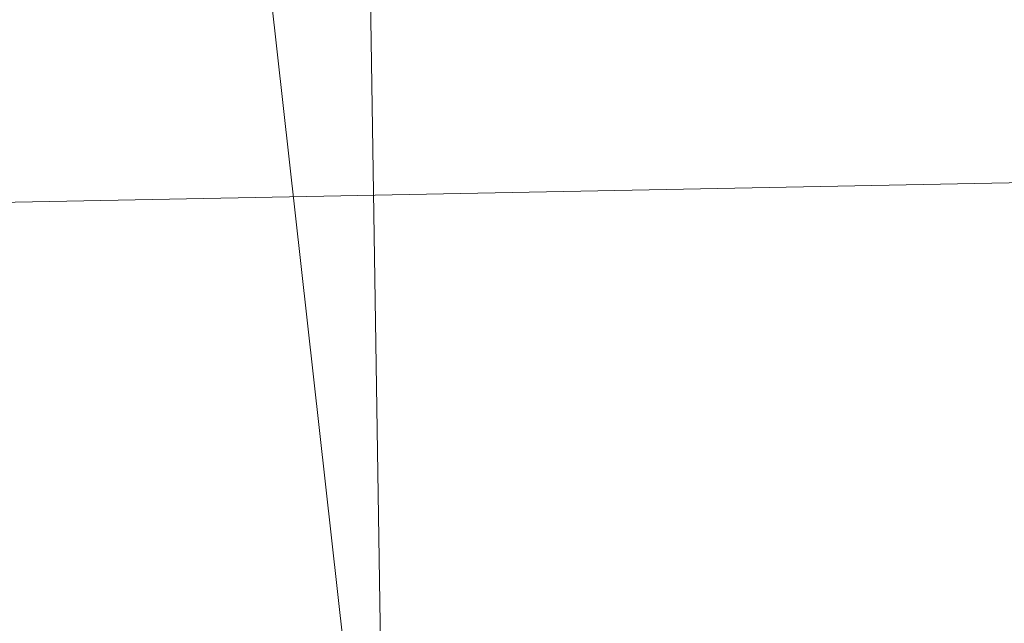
# Model space of a CAD drawing. Header units: feet. Extents: x 2433273 to 2447442, y 555003 to 575201.
# Tile 154 of 226: x 2437630.56 to 2437638.76, y 564455.94 to 564460.97. Entities that reach past the tile are written whole.
import ezdxf

# ---------------------------------------------------------------- set-up
doc = ezdxf.new("R2010")
doc.units = ezdxf.units.FT
doc.header["$LTSCALE"] = 50
doc.header["$MEASUREMENT"] = 0
doc.linetypes.add('cl50', pattern=[100, 7.5, -7.5, 70, -7.5, 7.5])
doc.linetypes.add('constlimit', pattern=[0.85, 0.65, -0.1, -0.1])
doc.layers.add('GE_P_CL_50', color=7, linetype='cl50', lineweight=13)
doc.layers.add('RW_P_Const_Limits', color=120, linetype='constlimit', lineweight=0)
doc.layers.add('GK_Visualization', color=30, linetype='Continuous', lineweight=13, plot=False)

msp = doc.modelspace()

# ---------------------------------------------------------------- linework, layer by layer
at = {"layer": 'GE_P_CL_50'}
msp.add_line((2437633.614, 564452.5517), (2437630.5977, 564647.4905), dxfattribs=at)
at = {"layer": 'GK_Visualization', "color": 1, "flags": 128}
for points in [[(2437633.614, 564452.5517), (2437630.5977, 564647.4905, -0.414214), (2437689.6622, 564708.4116), (2438175.3442, 564715.9268, 0.414214), (2438234.4087, 564776.8479), (2438223.253, 565497.7993, -0.414214), (2438282.3175, 565558.7204), (2438697.5382, 565565.1454, 0.57102), (2438748.6782, 565654.9525), (2436449.1543, 569670.8845, 0.278952), (2436394.8438, 569701.0283), (2435906.1744, 569682.7536, -0.413873), (2435792.1453, 569788.4381), (2435791.2502, 569811.6493)], [(2437880.6816, 564140.5439), (2437633.614, 564452.5517), (2437585.4603, 564883.3607, 0.127136), (2437574.7637, 564911.4182), (2437459.174, 565074.3109), (2437394.7872, 565151.5417), (2437343.4324, 565237.4178), (2437261.7171, 565352.5736, -0.085446), (2437252.923, 565370.9347), (2437225.87, 565466.3833, 0.21006), (2437195.1248, 565503.6132), (2437042.392, 565580.5079, -0.209554), (2437011.6787, 565617.626), (2436990.2297, 565692.747, -0.063319), (2436987.9431, 565707.709), (2436985.6821, 565797.4532, 0.075377), (2436982.5385, 565815.1647), (2436962.3638, 565874.817, 0.091686), (2436951.7305, 565893.872), (2436871.1388, 565991.1519), (2436772.0718, 566079.2226), (2436685.4585, 566161.6561), (2436309.0338, 566628.4716)]]:
    msp.add_lwpolyline(points, format="xyb", dxfattribs=at)
at = {"layer": 'RW_P_Const_Limits'}
msp.add_line((2437624.3818, 564459.3288), (2437640.4412, 564459.6405), dxfattribs=at)

doc.saveas('drawing.dxf')
